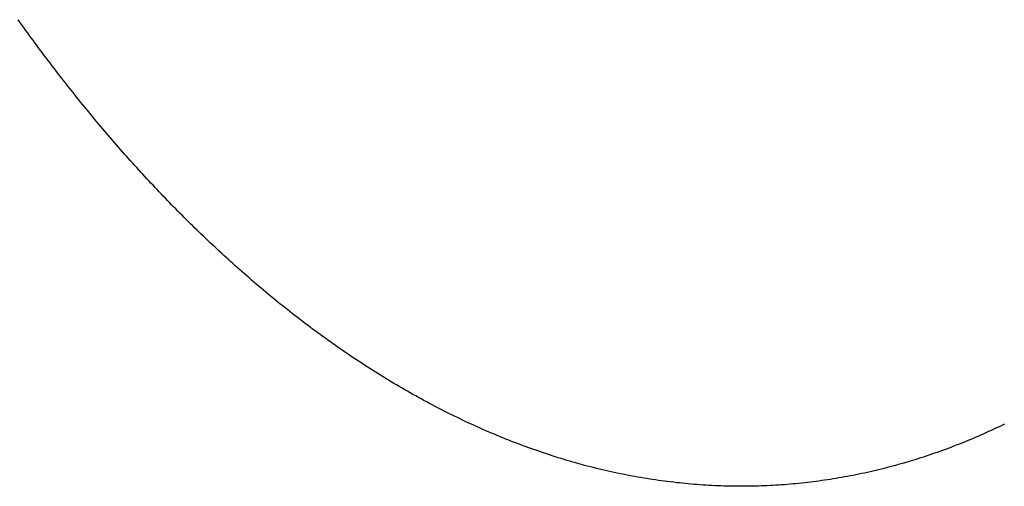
# Model space of a CAD drawing. Extents: x 637 to 3230, y 885 to 2745.
# Tile 91 of 151: x 3017 to 3080, y 1684 to 1714. Entities that reach past the tile are written whole.
import ezdxf

# ---------------------------------------------------------------- set-up
doc = ezdxf.new("R2010")
doc.units = 0
doc.layers.add('KF_GRAVIS_15_REAR', color=7, linetype='CONTINUOUS')

# ---------------------------------------------------------------- blocks, each defined once
blk = doc.blocks.new('KF_GRAVIS_15_REAR')
at = {"layer": 'KF_GRAVIS_15_REAR'}
for points in [[(41.6189, -569.136, 0), (41.431, -569.135, 0), (41.243, -569.134, 0), (41.0548, -569.131, 0), (40.8666, -569.128, 0), (40.6782, -569.124, 0), (40.4897, -569.118, 0), (40.3011, -569.112, 0), (40.1124, -569.105, 0), (39.9236, -569.097, 0), (39.7347, -569.087, 0), (39.5458, -569.077, 0), (39.3567, -569.066, 0), (39.1676, -569.054, 0), (38.9784, -569.041, 0), (38.7891, -569.027, 0), (38.5998, -569.012, 0), (38.4104, -568.996, 0), (38.221, -568.98, 0), (38.0315, -568.962, 0), (37.8419, -568.943, 0), (37.6524, -568.923, 0), (37.4627, -568.903, 0), (37.2731, -568.881, 0), (37.0834, -568.858, 0), (36.8937, -568.835, 0), (36.704, -568.81, 0), (36.5142, -568.785, 0), (36.3245, -568.759, 0), (36.1347, -568.731, 0), (35.945, -568.703, 0), (35.7552, -568.674, 0), (35.5655, -568.644, 0), (35.3758, -568.613, 0), (35.186, -568.581, 0), (34.9964, -568.548, 0), (34.8067, -568.514, 0), (34.6171, -568.479, 0), (34.4275, -568.443, 0), (34.2379, -568.406, 0), (34.0484, -568.369, 0), (33.8589, -568.33, 0), (33.6695, -568.291, 0), (33.4801, -568.25, 0), (33.2909, -568.209, 0), (33.1016, -568.166, 0), (32.9125, -568.123, 0), (32.7234, -568.079, 0), (32.5344, -568.034, 0), (32.3455, -567.987, 0), (32.1567, -567.94, 0), (31.9679, -567.893, 0), (31.7793, -567.844, 0), (31.5908, -567.794, 0), (31.4024, -567.743, 0), (31.214, -567.691, 0), (31.0258, -567.639, 0), (30.8378, -567.585, 0), (30.6498, -567.531, 0), (30.462, -567.476, 0), (30.2743, -567.419, 0), (30.0867, -567.362, 0), (29.8993, -567.304, 0), (29.712, -567.245, 0), (29.5249, -567.186, 0), (29.3379, -567.125, 0), (29.151, -567.063, 0), (28.9643, -567.001, 0), (28.7778, -566.938, 0), (28.5915, -566.874, 0), (28.4053, -566.809, 0), (28.2192, -566.743, 0), (28.0334, -566.676, 0), (27.8477, -566.608, 0), (27.6622, -566.54, 0), (27.4769, -566.471, 0), (27.2918, -566.401, 0), (27.1069, -566.33, 0), (26.9222, -566.258, 0), (26.7377, -566.185, 0), (26.5533, -566.112, 0), (26.3692, -566.038, 0), (26.1853, -565.963, 0), (26.0017, -565.887, 0), (25.8182, -565.81, 0), (25.635, -565.733, 0), (25.452, -565.655, 0), (25.2692, -565.576, 0), (25.0867, -565.496, 0), (24.9044, -565.415, 0), (24.7223, -565.334, 0), (24.5405, -565.252, 0), (24.3589, -565.169, 0), (24.1776, -565.085, 0), (23.9966, -565, 0), (23.8158, -564.915, 0), (23.6352, -564.829, 0), (23.455, -564.742, 0), (23.275, -564.655, 0), (23.0953, -564.567, 0), (22.9159, -564.478, 0), (22.7367, -564.388, 0), (22.5579, -564.298, 0), (22.3793, -564.206, 0), (22.201, -564.115, 0), (22.0231, -564.022, 0), (21.8454, -563.929, 0), (21.6681, -563.835, 0), (21.491, -563.74, 0), (21.3142, -563.644, 0), (21.1378, -563.548, 0), (20.9616, -563.451, 0), (20.7858, -563.354, 0), (20.6102, -563.255, 0), (20.435, -563.157, 0), (20.2601, -563.057, 0), (20.0855, -562.957, 0), (19.9112, -562.856, 0), (19.7373, -562.754, 0), (19.5636, -562.652, 0), (19.3903, -562.549, 0), (19.2174, -562.446, 0), (19.0447, -562.342, 0), (18.8724, -562.237, 0), (18.7004, -562.131, 0), (18.5288, -562.025, 0), (18.3575, -561.919, 0), (18.1865, -561.812, 0), (18.0159, -561.704, 0), (17.8457, -561.595, 0), (17.6758, -561.486, 0), (17.5062, -561.377, 0), (17.3371, -561.267, 0), (17.1682, -561.156, 0), (16.9998, -561.045, 0), (16.8317, -560.933, 0), (16.6639, -560.82, 0), (16.4966, -560.708, 0), (16.3296, -560.594, 0), (16.163, -560.48, 0), (15.9968, -560.365, 0), (15.8309, -560.25, 0), (15.6654, -560.135, 0), (15.5004, -560.019, 0), (15.3357, -559.902, 0), (15.1714, -559.785, 0), (15.0074, -559.667, 0), (14.8439, -559.549, 0), (14.6808, -559.431, 0), (14.5181, -559.312, 0), (14.3558, -559.192, 0), (14.1939, -559.072, 0), (14.0324, -558.952, 0), (13.8713, -558.831, 0), (13.7107, -558.709, 0), (13.5504, -558.587, 0), (13.3906, -558.465, 0), (13.2312, -558.342, 0), (13.0722, -558.219, 0), (12.9136, -558.096, 0), (12.7555, -557.972, 0), (12.5978, -557.847, 0), (12.4406, -557.723, 0), (12.2837, -557.598, 0), (12.1274, -557.472, 0), (11.9714, -557.346, 0), (11.8159, -557.22, 0), (11.6608, -557.093, 0), (11.5062, -556.966, 0), (11.352, -556.838, 0), (11.1983, -556.711, 0), (11.045, -556.583, 0), (10.8922, -556.454, 0), (10.7398, -556.325, 0), (10.5879, -556.196, 0), (10.4365, -556.067, 0), (10.2855, -555.937, 0), (10.1349, -555.807, 0), (9.98484, -555.677, 0), (9.83522, -555.546, 0), (9.68607, -555.415, 0), (9.53739, -555.284, 0), (9.38917, -555.152, 0), (9.24143, -555.021, 0), (9.09415, -554.889, 0), (8.94736, -554.757, 0), (8.80104, -554.624, 0), (8.65519, -554.491, 0), (8.50983, -554.358, 0), (8.36495, -554.225, 0), (8.22055, -554.092, 0), (8.07664, -553.958, 0), (7.93321, -553.824, 0), (7.79027, -553.69, 0), (7.64782, -553.556, 0), (7.50587, -553.422, 0), (7.36441, -553.287, 0), (7.22344, -553.153, 0), (7.08297, -553.018, 0), (6.943, -552.883, 0), (6.80354, -552.747, 0), (6.66457, -552.612, 0), (6.52611, -552.477, 0), (6.38816, -552.341, 0), (6.25072, -552.205, 0), (6.11378, -552.069, 0), (5.97736, -551.933, 0), (5.84145, -551.797, 0), (5.70606, -551.661, 0), (5.57118, -551.525, 0), (5.43682, -551.389, 0), (5.30298, -551.252, 0), (5.16967, -551.116, 0), (5.03688, -550.979, 0), (4.90462, -550.842, 0), (4.77277, -550.706, 0), (4.64105, -550.568, 0), (4.50947, -550.431, 0), (4.37802, -550.293, 0), (4.24671, -550.154, 0), (4.11552, -550.015, 0), (3.98448, -549.875, 0), (3.85357, -549.735, 0), (3.7228, -549.595, 0), (3.59217, -549.454, 0), (3.46168, -549.313, 0), (3.33133, -549.171, 0), (3.20113, -549.029, 0), (3.07108, -548.886, 0), (2.94117, -548.743, 0), (2.81141, -548.6, 0), (2.6818, -548.456, 0), (2.55235, -548.311, 0), (2.42304, -548.167, 0), (2.2939, -548.021, 0), (2.16491, -547.876, 0), (2.03607, -547.73, 0), (1.9074, -547.583, 0), (1.77889, -547.436, 0), (1.65054, -547.289, 0), (1.52235, -547.141, 0), (1.39433, -546.993, 0), (1.26648, -546.845, 0), (1.13879, -546.696, 0), (1.01128, -546.546, 0), (0.88393, -546.397, 0), (0.75676, -546.247, 0), (0.62976, -546.096, 0), (0.50294, -545.945, 0), (0.3763, -545.794, 0), (0.24983, -545.642, 0), (0.12355, -545.49, 0), (-0.00256, -545.338, 0), (-0.12848, -545.185, 0), (-0.25422, -545.032, 0), (-0.37977, -544.878, 0), (-0.50513, -544.724, 0), (-0.6303, -544.57, 0), (-0.75529, -544.415, 0), (-0.88008, -544.26, 0), (-1.00468, -544.104, 0), (-1.12908, -543.948, 0), (-1.25329, -543.792, 0), (-1.3773, -543.636, 0), (-1.50111, -543.479, 0), (-1.62472, -543.322, 0), (-1.74812, -543.164, 0), (-1.87132, -543.006, 0), (-1.99432, -542.848, 0), (-2.11711, -542.689, 0), (-2.2397, -542.53, 0), (-2.36207, -542.371, 0), (-2.48423, -542.211, 0), (-2.60618, -542.051, 0), (-2.72791, -541.891, 0), (-2.84943, -541.73, 0), (-2.97074, -541.569, 0), (-3.09182, -541.407, 0), (-3.21269, -541.246, 0), (-3.33333, -541.084, 0), (-3.45376, -540.921, 0), (-3.57397, -540.759, 0), (-3.69395, -540.596, 0), (-3.81371, -540.432, 0), (-3.93324, -540.269, 0), (-4.05255, -540.105, 0), (-4.17164, -539.941, 0), (-4.29049, -539.776, 0), (-4.40912, -539.611, 0), (-4.52752, -539.446, 0), (-4.64569, -539.281, 0)], [(58.457, -565.162, 0), (58.288, -565.243, 0), (58.1187, -565.324, 0), (57.9491, -565.404, 0), (57.7792, -565.483, 0), (57.609, -565.561, 0), (57.4384, -565.639, 0), (57.2676, -565.715, 0), (57.0965, -565.792, 0), (56.9251, -565.867, 0), (56.7533, -565.941, 0), (56.5813, -566.015, 0), (56.409, -566.088, 0), (56.2364, -566.16, 0), (56.0636, -566.232, 0), (55.8904, -566.302, 0), (55.717, -566.372, 0), (55.5433, -566.441, 0), (55.3693, -566.509, 0), (55.1951, -566.577, 0), (55.0206, -566.643, 0), (54.8459, -566.709, 0), (54.6708, -566.774, 0), (54.4956, -566.838, 0), (54.3201, -566.901, 0), (54.1443, -566.964, 0), (53.9683, -567.025, 0), (53.792, -567.086, 0), (53.6155, -567.146, 0), (53.4388, -567.205, 0), (53.2618, -567.264, 0), (53.0846, -567.321, 0), (52.9072, -567.378, 0), (52.7296, -567.433, 0), (52.5517, -567.488, 0), (52.3736, -567.542, 0), (52.1953, -567.595, 0), (52.0168, -567.648, 0), (51.8381, -567.699, 0), (51.6592, -567.749, 0), (51.4801, -567.799, 0), (51.3007, -567.848, 0), (51.1212, -567.896, 0), (50.9415, -567.942, 0), (50.7616, -567.988, 0), (50.5815, -568.034, 0), (50.4013, -568.078, 0), (50.2208, -568.121, 0), (50.0402, -568.164, 0), (49.8594, -568.205, 0), (49.6785, -568.246, 0), (49.4974, -568.286, 0), (49.3162, -568.325, 0), (49.1348, -568.362, 0), (48.9532, -568.4, 0), (48.7715, -568.436, 0), (48.5897, -568.471, 0), (48.4077, -568.505, 0), (48.2256, -568.539, 0), (48.0434, -568.571, 0), (47.8611, -568.603, 0), (47.6786, -568.634, 0), (47.496, -568.664, 0), (47.3134, -568.693, 0), (47.1306, -568.721, 0), (46.9477, -568.748, 0), (46.7647, -568.774, 0), (46.5816, -568.799, 0), (46.3985, -568.824, 0), (46.2152, -568.847, 0), (46.0319, -568.87, 0), (45.8485, -568.891, 0), (45.665, -568.912, 0), (45.4815, -568.932, 0), (45.2979, -568.951, 0), (45.1142, -568.969, 0), (44.9305, -568.986, 0), (44.7467, -569.002, 0), (44.5629, -569.017, 0), (44.3791, -569.032, 0), (44.1952, -569.045, 0), (44.0112, -569.057, 0), (43.8273, -569.069, 0), (43.6433, -569.08, 0), (43.4593, -569.089, 0), (43.2752, -569.098, 0), (43.0912, -569.106, 0), (42.9072, -569.113, 0), (42.7231, -569.119, 0), (42.539, -569.124, 0), (42.355, -569.128, 0), (42.1709, -569.132, 0), (41.9869, -569.134, 0), (41.8029, -569.135, 0), (41.6189, -569.136, 0)]]:
    blk.add_polyline3d(points, dxfattribs=at)

msp = doc.modelspace()

# ---------------------------------------------------------------- block references
at = {"layer": 'KF_GRAVIS_15_REAR'}
msp.add_blockref('KF_GRAVIS_15_REAR', (3021.439, 2253.101), dxfattribs=at)

doc.saveas('drawing.dxf')
